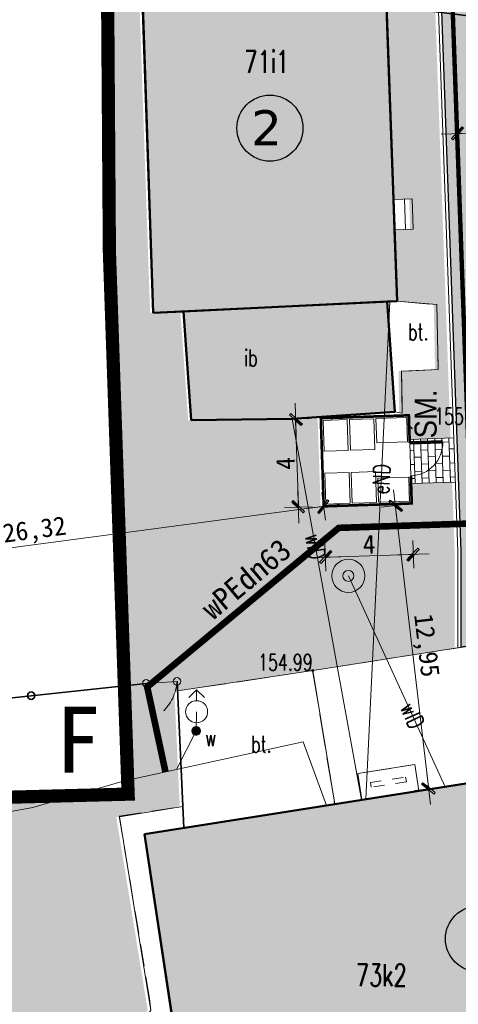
# Model space of a CAD drawing. Header units: feet. Extents: x 7493042 to 7493387, y 5986509 to 5986725.
# Tile 5 of 73: x 7493163 to 7493183, y 5986588 to 5986632. Entities that reach past the tile are written whole.
import ezdxf
from ezdxf import colors
from ezdxf.entities.mleader import LeaderData, LeaderLine
from ezdxf.enums import TextEntityAlignment as Align
from ezdxf.math import Vec2, Vec3

# ---------------------------------------------------------------- set-up
doc = ezdxf.new("R2010")
doc.units = ezdxf.units.FT
doc.header["$MEASUREMENT"] = 0
for name, pattern in [('1_OTDI', [0]), ('1_OTKC', [1.5, 1, -0.5]), ('1_OTKU', [2, 1.5, -0.5]), ('2_EGBN', [0]), ('2_EGBS', [0]), ('2_EGBSG', [0]), ('2_EGBU_A', [0]), ('2_EGBW', [0]), ('2_EGBW_W', [1, 0.5, -0.5]), ('3_SUEP_A', [0]), ('3_SUWP', [0]), ('4', [2.5, 1.5, -1]), ('GUK', [2, 1.5, -0.5]), ('HIDDEN2', [4.7625, 3.175, -1.5875])]:
    doc.linetypes.add(name, pattern=pattern)
doc.layers.get('0').update_dxf_attribs({"color": 250, "linetype": 'CONTINUOUS', "lineweight": 100})
doc.layers.get('Defpoints').update_dxf_attribs({"linetype": 'CONTINUOUS'})
for name, color, linetype, lineweight in [('_budynek', 7, 'CONTINUOUS', 50), ('_droga', 7, 'CONTINUOUS', 30), ('_k_budynek', 7, 'CONTINUOUS', 50), ('_k_droga', 3, 'CONTINUOUS', 30), ('_k_kreskowanie', 250, 'CONTINUOUS', 5), ('_k_opis', 1, 'CONTINUOUS', 13), ('_k_widok', 7, 'CONTINUOUS', 18), ('_k_woda', 5, 'CONTINUOUS', 40), ('_k_wymiar', 7, 'CONTINUOUS', 13), ('_k_zarys', 7, 'HIDDEN2', 20), ('_k_ściany', 7, 'CONTINUOUS', 35), ('DB_woda', 5, 'CONTINUOUS', 35), ('EGBB_E_T_1', 7, 'CONTINUOUS', 20), ('EGBB_L_0', 250, '2_EGBU_A', 50), ('EGBC_L_0', 7, '2_EGBN', 18), ('EGBE_L_1', 7, '2_EGBW', 18), ('EGBE_L_3', 7, '2_EGBS', 18), ('EKLPK_L_0', 3, '4', 18), ('Obrys', 7, 'CONTINUOUS', 25), ('OTD_E_T_7', 7, 'CONTINUOUS', 0), ('OTD_L_14', 7, '1_OTDI', 18), ('OTK_E_T_3', 7, 'CONTINUOUS', 0), ('OTK_L_2', 7, '1_OTKC', 18), ('OTK_L_4', 7, '1_OTKU', 18), ('OTO_L_0', 7, 'CONTINUOUS', 35), ('OTO_L_2', 7, 'CONTINUOUS', 18), ('OTR_T_0', 7, 'CONTINUOUS', 18), ('SUEP_E_T_0', 1, 'CONTINUOUS', 0), ('SUEP_L_0', 1, '3_SUEP_A', 18), ('SUW_E_T_2', 5, 'CONTINUOUS', 0), ('SUW_T_2', 5, 'CONTINUOUS', 18), ('SUW_T_3', 5, 'CONTINUOUS', 18), ('SUW_T_5', 5, 'CONTINUOUS', 18), ('SUWP_E_T_0', 5, 'CONTINUOUS', 0), ('SUWP_L_0', 5, '3_SUWP', 18), ('WODA PROJ.', 150, 'CONTINUOUS', 30), ('WYMIAR-ARCH', 7, 'CONTINUOUS', 9)]:
    doc.layers.add(name, color=color, linetype=linetype, lineweight=lineweight)
doc.layers.add('_k_niewidoczna', color=72, linetype='CONTINUOUS', lineweight=9, plot=False)
doc.layers.add('A_OZN_OPIS', color=7, linetype='CONTINUOUS')
doc.styles.add('GENERATED_STYLE_1', font='MS Gothic.ttf')
doc.styles.add('GENERATED_STYLE_2', font='MS Gothic.ttf')
doc.styles.get("Standard").update_dxf_attribs({"font": 'Simplex.SHX', "width": 0.75})
doc.dimstyles.new('zag 500', dxfattribs={"dimtxt": 0.85, "dimasz": 0.09, "dimexe": 1.25, "dimexo": 0.625, "dimgap": 0.1, "dimtad": 1, "dimtxsty": 'GENERATED_STYLE_1', "dimblk": 'W', "dimcen": 2.5, "dimse1": 1, "dimse2": 1, "dimclrd": 7, "dimclrt": 256, "dimadec": 0, "dimazin": 0, "dimtfac": 1, "dimtmove": 0, "dimatfit": 0, "dimfxl": 1.25, "dimlwd": 5, "dimarcsym": 0})

# ---------------------------------------------------------------- blocks, each defined once
blk = doc.blocks.new('2_OTRS')
at = {"linetype": 'Continuous'}
blk.add_circle((0, 0), 0.045, dxfattribs=at)
blk = doc.blocks.new('4_SUWS')
at = {"linetype": 'Continuous'}
for radius in [0.75, 0.25]:
    blk.add_circle((0, 0), radius, dxfattribs=at)
blk = doc.blocks.new('4_SUWW')
at = {"linetype": 'Continuous'}
for radius in [0.2, 0.175, 0.15, 0.125, 0.1, 0.075, 0.05, 0.025, 0.00715]:
    blk.add_circle((0, 0), radius, dxfattribs=at)
blk = doc.blocks.new('4_SUWH')
at = {"linetype": 'Continuous'}
for p, q in [((0, 1), (-0.35355, 0.64645)), ((0, 1), (0.35355, 0.64645)), ((0, 0.5), (0, 1))]:
    blk.add_line(p, q, dxfattribs=at)
blk.add_circle((0, 0), 0.5, dxfattribs=at)
blk = doc.blocks.new('W')
at = {"layer": 'WYMIAR-ARCH'}
h = blk.add_hatch(color=256, dxfattribs=at)
h.paths.add_polyline_path([(0, 0.76), (0, 0), (0.65, 0), (2.98, 2.33), (2.27, 3.04)])
h.paths.add_polyline_path([(-0.56, 0.21), (-0.76, 0), (0, 0), (0, 0.76)])
h.paths.add_polyline_path([(0, -0.65), (0.15, -0.5), (0.65, 0), (0, 0)])
h.paths.add_polyline_path([(0, 0), (-0.76, 0), (-3.39, -2.62), (-2.68, -3.33), (0, -0.65)])
blk.add_hatch(color=256, dxfattribs=at).paths.add_polyline_path([(-0.76, 0), (-3.39, -2.62), (-2.68, -3.33), (0, -0.65), (0, 0)])
for p, q in [((0, -7), (0, 7)), ((-8, 0), (8, 0)), ((-0.56, 0.21), (-3.39, -2.62)), ((-0.56, 0.21), (2.27, 3.04)), ((0.15, -0.5), (2.98, 2.33)), ((2.27, 3.04), (2.98, 2.33)), ((-3.39, -2.62), (-2.68, -3.33)), ((0.15, -0.5), (-2.68, -3.33))]:
    blk.add_line(p, q, dxfattribs=at)
blk = doc.blocks.new('*D525')
at = {"layer": '_k_wymiar', "color": 7, "lineweight": 5, "transparency": 16777216}
blk.add_line((21.216, -0.787), (25.036, -0.792), dxfattribs=at)
at = {"layer": 'Defpoints', "color": 0, "transparency": 16777216}
for p in [(25.126, -0.792), (21.121, -4.497), (25.121, -4.502)]:
    blk.add_point(p, dxfattribs=at)
at = {"layer": '_k_wymiar', "color": 7, "lineweight": 5, "transparency": 16777216, "xscale": 0.09, "yscale": 0.09, "zscale": 0.09}
for p, rotation in [((21.126, -0.787), 179.9259715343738), ((25.126, -0.792), 359.9259715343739)]:
    blk.add_blockref('W', p, dxfattribs=dict(at, rotation=rotation))
at = {"layer": '_k_wymiar', "transparency": 16777216, "insert": (23.127, -0.265), "char_height": 0.85, "attachment_point": 5, "rotation": 359.926, "style": 'GENERATED_STYLE_1'}
blk.add_mtext('4', dxfattribs=at)
blk = doc.blocks.new('4x4')
at = {"layer": '_k_budynek', "const_width": 0.12}
blk.add_lwpolyline([(-2.75, -4), (-4, -4), (-4, 0), (0, 0), (0, -4), (-1.25, -4)], dxfattribs=at)
at = {"layer": '_k_widok', "const_width": 0.15}
blk.add_lwpolyline([(-2.75, -4), (-2.75, -5.5)], dxfattribs=at)
at = {"layer": '_k_wymiar'}
for points in [[(-3.9, -1.2), (-3.9, -0.1), (-2.5, -0.1), (-2.5, -1.2)], [(-1.5, -1.2), (-1.5, -0.1), (-0.1, -0.1), (-0.1, -1.2)], [(-3.9, -2.4), (-3.9, -1.3), (-2.5, -1.3), (-2.5, -2.4)], [(-1.5, -2.4), (-1.5, -1.3), (-0.1, -1.3), (-0.1, -2.4)], [(-2.8, -3.9), (-3.9, -3.9), (-3.9, -2.5), (-2.8, -2.5)], [(-0.1, -3.9), (-1.2, -3.9), (-1.2, -2.5), (-0.1, -2.5)]]:
    blk.add_lwpolyline(points, close=True, dxfattribs=at)
blk.add_lwpolyline([(-2.75, -4), (-1.25, -4)], dxfattribs=at)
blk.add_arc((-2.75, -4), 1.5, 270, 0, dxfattribs=at)
blk = doc.blocks.new('*D530')
at = {"layer": '_k_wymiar', "color": 7, "lineweight": 5, "transparency": 16777216}
blk.add_line((17.706, -17.64), (18.727, -30.369), dxfattribs=at)
at = {"layer": 'Defpoints', "color": 0, "transparency": 16777216}
for p in [(17.817, -17.541), (18.734, -30.459), (18.852, -30.45)]:
    blk.add_point(p, dxfattribs=at)
at = {"layer": '_k_wymiar', "color": 7, "lineweight": 5, "transparency": 16777216, "xscale": 0.09, "yscale": 0.09, "zscale": 0.09}
for p, rotation in [((17.699, -17.55), 94.58505333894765), ((18.734, -30.459), 274.5850533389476)]:
    blk.add_blockref('W', p, dxfattribs=dict(at, rotation=rotation))
at = {"layer": '_k_wymiar', "transparency": 16777216, "insert": (18.794, -23.958), "char_height": 0.85, "attachment_point": 5, "rotation": 274.5851, "style": 'GENERATED_STYLE_1'}
blk.add_mtext('12,95', dxfattribs=at)
blk = doc.blocks.new('*D543')
at = {"layer": '_k_wymiar', "color": 7, "lineweight": 5, "transparency": 16777216}
blk.add_line((14.525, -19.783), (18.345, -19.799), dxfattribs=at)
at = {"layer": 'Defpoints', "color": 0, "transparency": 16777216}
for p in [(14.444, -17.469), (18.444, -17.486), (18.435, -19.799)]:
    blk.add_point(p, dxfattribs=at)
at = {"layer": '_k_wymiar', "color": 7, "lineweight": 5, "transparency": 16777216, "xscale": 0.09, "yscale": 0.09, "zscale": 0.09}
for p, rotation in [((14.435, -19.783), 179.7652954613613), ((18.435, -19.799), 359.7652954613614)]:
    blk.add_blockref('W', p, dxfattribs=dict(at, rotation=rotation))
at = {"layer": '_k_wymiar', "transparency": 16777216, "insert": (16.437, -19.266), "char_height": 0.85, "attachment_point": 5, "rotation": 359.7653, "style": 'GENERATED_STYLE_1'}
blk.add_mtext('4', dxfattribs=at)
blk = doc.blocks.new('*D544')
at = {"layer": '_k_wymiar', "color": 7, "lineweight": 5, "transparency": 16777216}
blk.add_line((13.298, -17.375), (13.314, -13.555), dxfattribs=at)
at = {"layer": 'Defpoints', "color": 0, "transparency": 16777216}
for p in [(13.314, -13.465), (14.461, -13.469), (14.444, -17.469)]:
    blk.add_point(p, dxfattribs=at)
at = {"layer": '_k_wymiar', "color": 7, "lineweight": 5, "transparency": 16777216, "xscale": 0.09, "yscale": 0.09, "zscale": 0.09}
for p, rotation in [((13.314, -13.465), 89.76529566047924), ((13.297, -17.465), 269.7652956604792)]:
    blk.add_blockref('W', p, dxfattribs=dict(at, rotation=rotation))
at = {"layer": '_k_wymiar', "transparency": 16777216, "insert": (12.781, -15.463), "char_height": 0.85, "attachment_point": 5, "rotation": 89.7653, "style": 'GENERATED_STYLE_1'}
blk.add_mtext('4', dxfattribs=at)
blk = doc.blocks.new('pzt_sanit')
at = {"layer": '_k_woda', "linetype": 'ByBlock', "lineweight": 40, "const_width": 0.3}
blk.add_lwpolyline([(-5.846, -0.217), (-5.813, -1.111), (-4.792, -3.908), (-3.227, -46.049), (-3.667, -46.51), (-14.53, -46.869), (-23.229, -54.09), (-22.397, -57.955)], dxfattribs=at)
at = {"layer": 'DB_woda', "lineweight": 0, "style": 'GENERATED_STYLE_1'}
blk.add_text('wPEdn63', height=1, rotation=39.9645, dxfattribs=at).set_placement((-20.248, -51.097))
blk = doc.blocks.new('*D552')
at = {"layer": '_k_wymiar', "color": 7, "lineweight": 5, "transparency": 16777216}
blk.add_line((14.355, -17.478), (-11.672, -19.938), dxfattribs=at)
at = {"layer": 'Defpoints', "color": 0, "transparency": 16777216}
for p in [(14.444, -17.469), (-11.762, -19.946), (-11.762, -19.946)]:
    blk.add_point(p, dxfattribs=at)
at = {"layer": '_k_wymiar', "color": 7, "lineweight": 5, "transparency": 16777216, "xscale": 0.09, "yscale": 0.09, "zscale": 0.09}
for p, rotation in [((14.444, -17.469), 5.399618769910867), ((-11.762, -19.946), 185.3996187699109)]:
    blk.add_blockref('W', p, dxfattribs=dict(at, rotation=rotation))
at = {"layer": '_k_wymiar', "transparency": 16777216, "insert": (1.287, -18.132), "char_height": 0.85, "attachment_point": 5, "rotation": 5.3996, "style": 'GENERATED_STYLE_1'}
blk.add_mtext('26,32', dxfattribs=at)
blk = doc.blocks.new('dz_89')
at = {"layer": '_k_droga', "transparency": 33554483}
h = blk.add_hatch(color=1, dxfattribs=at)
h.dxf.hatch_style = 1
h.paths.add_polyline_path([(37.393, 16.97), (32.135, 16.97, 0.189501), (24.644, 14.025, -0.021986), (24.89, 13.09, 0.037008), (26.512, 12.97), (37.393, 12.97)], flags=17)
h.paths.add_polyline_path([(25.475, -23.498), (21.921, -23.92, -0.097719), (21.101, -19.741), (21.141, 10.746, 0.180353), (19.438, 15.331), (16.177, 19.107, -0.090114), (14.18, 22.495), (17.933, 23.878, 0.090114), (19.204, 21.722), (21.215, 19.394, 0.217942), (26.512, 16.97), (37.393, 16.97), (37.393, 12.97), (32.135, 12.97, 0.413835), (25.135, 5.979), (25.1, -21.228, 0.082721)])
at = {"layer": '_k_kreskowanie', "ltscale": 0.01, "transparency": 33554559}
h = blk.add_hatch(dxfattribs=at)
h.set_pattern_fill('AR-B816', color=256, scale=0.04)
edge = h.paths.add_edge_path()
edge.add_line((25.62, -5.244), (25.634, 5.479))
edge.add_arc((32.884, 5.47), 7.25, 90, 179.926, ccw=False)
edge.add_line((32.884, 12.72), (37.393, 12.72))
edge.add_line((37.393, 12.72), (37.393, 17.22))
edge.add_line((37.393, 17.22), (27.071, 17.22))
edge.add_arc((27.071, 24.47), 7.25, 220.8203, 270, ccw=False)
edge.add_line((21.585, 19.731), (19.582, 22.048))
edge.add_arc((24.501, 26.297), 6.5, 180.0009, 220.8204, ccw=False)
edge.add_line((18.001, 26.297), (18.001, 37.625))
edge.add_line((18.001, 37.625), (13.001, 37.625))
edge.add_line((13.001, 37.625), (13.001, 26.297))
edge.add_arc((24.502, 26.297), 11.5, 180.0006, 220.8202)
edge.add_line((15.799, 18.78), (19.06, 15.005))
edge.add_arc((14.141, 10.756), 6.5, -0.0737, 40.8197, ccw=False)
edge.add_line((20.641, 10.747), (20.601, -19.74))
edge.add_line((20.601, -19.74), (20.44, -24.096))
edge.add_line((20.44, -24.096), (27.266, -23.285))
edge.add_line((27.266, -23.285), (25.6, -21.229))
edge.add_line((25.6, -21.229), (25.62, -5.244))
at = {"layer": '_k_kreskowanie', "transparency": 33554534}
h = blk.add_hatch(color=252, dxfattribs=at)
h.dxf.hatch_style = 1
h.paths.add_polyline_path([(18.145, 13.769), (7.097, 13.769), (7.034, -8.403), (8.409, -8.389), (17.667, -8.29), (17.667, -8.292), (18.116, -8.285), (18.12, -5.043), (18.122, -3.663)])
h.paths.add_polyline_path([(17.667, -8.29), (8.409, -8.389), (8.582, -13.345), (13.161, -13.445), (17.83, -13.308)])
at = {"layer": '_k_kreskowanie'}
h = blk.add_hatch(dxfattribs=at)
h.set_pattern_fill('AR-B816', color=256, scale=0.04, angle=90)
edge = h.paths.add_edge_path()
edge.add_line((20.458, -14.588), (18.456, -14.586))
edge.add_line((18.456, -14.586), (18.452, -16.586))
edge.add_line((18.452, -16.586), (20.456, -16.588))
edge.add_line((20.456, -16.588), (20.458, -14.588))
at = {"layer": '_k_kreskowanie', "transparency": 33554534}
h = blk.add_hatch(color=252, dxfattribs=at)
h.dxf.hatch_style = 1
h.paths.add_polyline_path([(26.567, -38.954), (27.431, -38.85), (27.083, -35.971), (26.219, -36.075), (25.447, -29.682), (5.761, -32.034), (6.798, -41.177), (5.858, -41.284), (4.9, -42.672), (5.139, -45.111), (6.478, -46.092), (7.421, -45.95), (7.558, -47.142), (13.215, -46.493), (13.215, -46.494), (13.246, -46.741), (21.58, -45.709), (21.549, -45.461), (27.276, -44.83)])
at = {"layer": '_k_widok', "true_color": 0x727430, "transparency": 33554483}
h = blk.add_hatch(color=67, dxfattribs=at)
h.dxf.hatch_style = 1
edge = h.paths.add_edge_path()
edge.add_line((12.709, 26.381), (7.709, 26.381))
edge.add_line((7.709, 26.381), (7.709, 37.781))
edge.add_line((7.709, 37.781), (6.37, 37.781))
edge.add_line((6.37, 37.781), (5.616, 14.495))
edge.add_line((5.616, 14.495), (18.804, 14.912))
edge.add_line((18.804, 14.912), (15.543, 18.687))
edge.add_arc((24.359, 26.303), 11.65, 180.0006, 220.8202, ccw=False)
edge.add_line((12.709, 26.303), (12.709, 26.381))
h.paths.add_polyline_path([(40.369, 42.128), (6.46, 40.548), (6.37, 37.781), (20.179, 37.781), (20.179, 39.051), (40.389, 39.051)])
h.paths.add_polyline_path([(40.389, 27.151), (32.289, 27.151), (32.289, 24.751), (31.129, 24.751), (31.129, 22.415), (31.249, 22.415), (31.249, 18.795), (31.129, 18.795), (31.129, 17.375), (37.401, 17.375)], flags=16)
edge = h.paths.add_edge_path()
edge.add_line((28.969, 24.751), (18.202, 24.751))
edge.add_arc((24.359, 26.303), 6.35, 194.1472, 220.8203)
edge.add_line((19.554, 22.152), (19.677, 22.009))
edge.add_line((19.677, 22.009), (22.761, 18.727))
edge.add_arc((26.929, 24.475), 7.1, 234.0549, 270)
edge.add_line((26.929, 17.375), (28.969, 17.375))
edge.add_line((28.969, 17.375), (28.969, 18.795))
edge.add_line((28.969, 18.795), (28.849, 18.795))
edge.add_line((28.849, 18.795), (28.849, 22.415))
edge.add_line((28.849, 22.415), (28.969, 22.415))
edge.add_line((28.969, 22.415), (28.969, 24.751))
edge = h.paths.add_edge_path()
edge.add_arc((13.998, 10.761), 6.35, 359.926, 400.8197)
edge.add_line((18.804, 14.912), (5.61, 14.495))
edge.add_line((5.61, 14.495), (5.006, -5.566))
edge.add_line((5.006, -5.566), (4.942, -30.191))
edge.add_line((4.942, -30.191), (-10.953, -30.011))
edge.add_line((-10.953, -30.011), (-7.98, -62.864))
edge.add_line((-7.98, -62.864), (26.627, -58.205))
edge.add_line((26.627, -58.205), (32.591, -54.964))
edge.add_line((32.591, -54.964), (40.396, -43.595))
edge.add_line((40.396, -43.595), (36.092, -43.967))
edge.add_line((36.092, -43.967), (27.134, -44.825))
edge.add_line((27.134, -44.825), (21.407, -45.456))
edge.add_line((21.407, -45.456), (21.762, -48.257))
edge.add_line((21.762, -48.257), (13.384, -49.23))
edge.add_line((13.384, -49.23), (13.211, -47.695))
edge.add_line((13.211, -47.695), (7.145, -48.465))
edge.add_line((7.145, -48.465), (4.159, -45.613))
edge.add_line((4.159, -45.613), (3.796, -42.437))
edge.add_line((3.796, -42.437), (5.607, -40.023))
edge.add_line((5.607, -40.023), (4.509, -31.21))
edge.add_line((4.509, -31.21), (7.406, -30.84))
edge.add_line((7.406, -30.84), (7.354, -25.591))
edge.add_line((7.354, -25.591), (13.524, -24.896))
edge.add_line((13.524, -24.896), (20.147, -24.109))
edge.add_line((20.147, -24.109), (20.309, -19.732))
edge.add_line((20.309, -19.732), (20.348, 10.753))
edge = h.paths.add_edge_path(flags=16)
edge.add_line((13.019, -13.439), (8.44, -13.339))
edge.add_line((8.44, -13.339), (8.266, -8.384))
edge.add_line((8.266, -8.384), (6.892, -8.398))
edge.add_line((6.892, -8.398), (6.955, 13.775))
edge.add_line((6.955, 13.775), (18.002, 13.775))
edge.add_line((18.002, 13.775), (17.98, -3.657))
edge.add_line((17.98, -3.657), (18.836, -3.658))
edge.add_line((18.836, -3.658), (18.835, -5.039))
edge.add_line((18.835, -5.039), (17.978, -5.038))
edge.add_line((17.978, -5.038), (17.974, -8.28))
edge.add_line((17.974, -8.28), (19.777, -8.507))
edge.add_line((19.777, -8.507), (19.728, -11.447))
edge.add_line((19.728, -11.447), (18.066, -11.465))
edge.add_line((18.066, -11.465), (18.025, -13.375))
edge.add_line((18.025, -13.375), (18.318, -13.481))
edge.add_line((18.318, -13.481), (18.314, -14.581))
edge.add_line((18.314, -14.581), (20.316, -14.583))
edge.add_line((20.316, -14.583), (20.313, -16.583))
edge.add_line((20.313, -16.583), (18.311, -16.581))
edge.add_line((18.311, -16.581), (18.302, -17.48))
edge.add_line((18.302, -17.48), (14.302, -17.464))
edge.add_line((14.302, -17.464), (14.318, -13.464))
edge.add_line((14.318, -13.464), (13.019, -13.439))
edge = h.paths.add_edge_path()
edge.add_line((70.705, -22.957), (71.447, -22.857))
edge.add_line((71.447, -22.857), (69.849, 11.458))
edge.add_line((69.849, 11.458), (26.862, 9.456))
edge.add_arc((32.742, 5.475), 7.1, 145.8996, 179.926)
edge.add_line((25.642, 5.484), (25.628, -5.239))
edge.add_line((25.628, -5.239), (25.607, -21.17))
edge.add_line((25.607, -21.17), (27.3, -23.259))
edge.add_line((27.3, -23.259), (27.123, -23.279))
edge.add_line((27.123, -23.279), (27.717, -26.056))
edge.add_line((27.717, -26.056), (29.537, -27.826))
edge.add_line((29.537, -27.826), (29.603, -27.828))
edge.add_line((29.603, -27.828), (36.526, -27.133))
edge.add_line((36.526, -27.133), (36.263, -25.09))
edge.add_line((36.263, -25.09), (36.078, -24.663))
edge.add_line((36.078, -24.663), (35.156, -23.368))
edge.add_line((35.156, -23.368), (35.004, -22.591))
edge.add_line((35.004, -22.591), (39.106, -22.112))
edge.add_line((39.106, -22.112), (39.204, -22.948))
edge.add_line((39.204, -22.948), (38.265, -25.074))
edge.add_line((38.265, -25.074), (38.502, -26.896))
edge.add_line((38.502, -26.896), (39.514, -26.795))
edge.add_line((39.514, -26.795), (41.058, -26.64))
edge.add_line((41.058, -26.64), (43.632, -26.383))
edge.add_line((43.632, -26.383), (44.919, -26.255))
edge.add_line((44.919, -26.255), (47.492, -25.997))
edge.add_line((47.492, -25.997), (49.958, -25.731))
edge.add_line((49.958, -25.731), (52.312, -25.456))
edge.add_line((52.312, -25.456), (58.197, -24.769))
edge.add_line((58.197, -24.769), (59.374, -24.632))
edge.add_line((59.374, -24.632), (60.551, -24.494))
edge.add_line((60.551, -24.494), (60.21, -21.286))
edge.add_line((60.21, -21.286), (62.11, -21.056))
edge.add_line((62.11, -21.056), (62.426, -24.13))
edge.add_line((62.426, -24.13), (64.212, -25.367))
edge.add_line((64.212, -25.367), (70.909, -24.475))
edge.add_line((70.909, -24.475), (70.705, -22.957))
h.paths.add_polyline_path([(43.909, 33.171), (43.409, 33.171)], flags=17)
h.paths.add_polyline_path([(51.809, 33.171), (52.309, 33.171), (52.258, 33.171)], flags=17)
h.paths.add_polyline_path([(51.609, 31.971), (51.109, 31.971)], flags=17)
h.paths.add_polyline_path([(50.409, 31.971), (50.909, 31.971)], flags=17)
h.paths.add_polyline_path([(49.709, 31.971), (50.209, 31.971)], flags=17)
h.paths.add_polyline_path([(49.509, 33.171), (49.009, 34.888)], flags=17)
h.paths.add_polyline_path([(48.309, 31.971), (48.809, 31.971)], flags=17)
h.paths.add_polyline_path([(48.109, 31.971), (47.609, 31.971)], flags=17)
h.paths.add_polyline_path([(47.409, 31.971), (46.909, 31.971)], flags=17)
h.paths.add_polyline_path([(46.209, 33.171), (46.709, 33.171)], flags=17)
h.paths.add_polyline_path([(46.009, 31.971), (45.509, 31.971)], flags=17)
h.paths.add_polyline_path([(45.309, 31.971), (44.809, 31.971)], flags=17)
h.paths.add_polyline_path([(44.609, 31.971), (44.109, 31.971)], flags=17)
h.paths.add_polyline_path([(53.102, 26.899), (52.684, 34.888), (62.67, 35.411), (63.088, 27.421)], flags=16)
edge = h.paths.add_edge_path()
edge.add_line((42.969, 26.899), (42.969, 27.831))
edge.add_line((42.969, 27.831), (40.389, 27.831))
edge.add_line((40.389, 27.831), (40.389, 27.171))
edge.add_line((40.389, 27.171), (37.401, 17.375))
edge.add_line((37.401, 17.375), (37.401, 12.575))
edge.add_line((37.401, 12.575), (32.742, 12.575))
edge.add_arc((32.742, 5.475), 7.1, 90, 145.8996)
edge.add_line((26.862, 9.456), (69.849, 11.458))
edge.add_line((69.849, 11.458), (68.36, 43.432))
edge.add_line((68.36, 43.432), (40.369, 42.128))
edge.add_line((40.369, 42.128), (40.389, 39.051))
edge.add_line((40.389, 39.051), (40.389, 36.791))
edge.add_line((40.389, 36.791), (42.989, 36.791))
edge.add_line((42.989, 36.791), (42.989, 34.888))
edge.add_line((42.989, 34.888), (52.684, 34.888))
edge.add_line((52.684, 34.888), (53.102, 26.899))
edge.add_line((53.102, 26.899), (42.969, 26.899))
at = {"layer": '_budynek'}
for points in [[(8.409, -8.389), (7.034, -8.404), (7.097, 13.769), (18.145, 13.769), (18.122, -3.663), (18.12, -5.043), (18.116, -8.285), (17.667, -8.292)], [(8.582, -13.345), (8.409, -8.389), (17.667, -8.29), (17.83, -13.308), (13.161, -13.445), (8.582, -13.345)], [(5.761, -32.034), (25.447, -29.682), (26.219, -36.075), (27.083, -35.971), (27.431, -38.85), (26.567, -38.954), (27.276, -44.83), (21.549, -45.461), (21.58, -45.709), (13.244, -46.741), (13.215, -46.493), (7.558, -47.142), (7.421, -45.95), (6.478, -46.092), (5.139, -45.111), (4.9, -42.672), (5.858, -41.284), (6.798, -41.177), (5.761, -32.034)]]:
    blk.add_lwpolyline(points, dxfattribs=at)
at = {"layer": '_droga'}
blk.add_lwpolyline([(20.44, -24.096), (20.44, -24.096), (20.601, -19.74), (20.641, 10.747, 0.180349), (19.06, 15.005), (15.799, 18.78, -0.180016), (13.001, 26.297), (13.001, 37.625), (13.001, 37.625), (18.001, 37.625), (18.001, 26.297, 0.180016), (19.582, 22.048), (19.706, 21.905), (21.585, 19.731, 0.217942), (27.071, 17.22), (37.393, 17.22), (37.393, 12.72), (32.884, 12.72, 0.413835), (25.634, 5.479), (25.62, -5.244), (25.6, -21.229), (27.266, -23.285), (20.44, -24.096)], format="xyb", dxfattribs=at)
at = {"layer": '_k_niewidoczna', "color": 5}
blk.add_lwpolyline([(8.582, -13.345), (8.409, -8.389), (7.034, -8.403), (7.097, 13.769), (18.145, 13.769), (18.122, -3.663), (18.978, -3.663), (18.977, -5.045), (18.12, -5.043), (18.116, -8.285), (19.919, -8.512), (19.87, -11.452), (18.208, -11.47), (18.167, -13.38), (17.83, -13.308), (13.161, -13.445), (8.582, -13.345)], dxfattribs=at)
at = {"layer": '_k_niewidoczna'}
for points in [[(27.266, -23.285), (13.667, -24.901), (14.44, -30.997), (25.447, -29.682)], [(7.549, -30.846), (4.652, -31.215), (5.75, -40.028), (3.939, -42.442), (4.301, -45.618), (7.287, -48.471), (13.354, -47.7), (13.215, -46.493), (7.558, -47.142), (7.421, -45.95), (6.478, -46.092), (5.139, -45.111), (4.9, -42.672), (5.858, -41.284), (6.798, -41.177), (5.761, -32.034), (14.44, -30.997), (13.667, -24.901), (7.497, -25.596), (7.549, -30.846)]]:
    blk.add_lwpolyline(points, dxfattribs=at)
at = {"layer": '_k_widok'}
blk.add_lwpolyline([(12.851, 37.775), (12.851, 37.775), (18.151, 37.775), (18.151, 26.297, 0.180016), (19.696, 22.146), (19.82, 22.003), (21.698, 19.829, 0.217942), (27.071, 17.37), (37.543, 17.37), (37.543, 12.57), (32.884, 12.57, 0.413835), (25.784, 5.479), (25.77, -5.244), (25.75, -21.176), (27.442, -23.264), (20.29, -24.114), (20.451, -19.737), (20.491, 10.747, 0.180349), (18.946, 14.907), (15.685, 18.682, -0.180016), (12.851, 26.297), (12.851, 26.375)], format="xyb", dxfattribs=at)
blk.add_lwpolyline([(27.266, -23.285), (13.667, -24.901)], dxfattribs=at)
at = {"layer": '_k_widok', "color": 5}
blk.add_lwpolyline([(5.761, -32.034), (25.447, -29.682), (26.219, -36.075), (27.083, -35.971), (27.431, -38.85), (26.567, -38.954), (27.276, -44.83), (21.549, -45.461), (21.904, -48.263), (13.527, -49.236), (13.246, -46.741), (13.215, -46.493), (7.558, -47.142), (7.421, -45.95), (6.478, -46.092), (5.139, -45.111), (4.9, -42.672), (5.858, -41.284), (6.798, -41.177), (5.761, -32.034)], dxfattribs=at)
at = {"layer": '_k_wymiar'}
for points in [[(18.456, -14.586), (20.458, -14.588)], [(18.453, -16.586), (20.455, -16.588)]]:
    blk.add_lwpolyline(points, dxfattribs=at)
at = {"layer": '_k_zarys', "color": 1, "ltscale": 0.7, "const_width": 0.6}
blk.add_lwpolyline([(6.603, 40.543), (6.603, 40.543), (68.502, 43.426), (72.464, -41.627), (50.081, -44.586), (41.261, -42.547), (32.734, -54.97), (26.769, -58.21), (-7.837, -62.869), (-10.81, -30.016), (5.084, -30.196), (5.148, -5.572), (5.752, 14.49), (6.603, 40.543), (6.603, 40.543)], dxfattribs=at)
at = {"layer": '_k_zarys', "color": 1, "ltscale": 0.3, "const_width": 0.2}
blk.add_lwpolyline([(25.475, -23.498, -0.082721), (25.1, -21.228), (25.141, 10.741, 0.180349), (22.465, 17.946), (19.204, 21.722, -0.090114), (17.933, 23.878), (14.18, 22.495, 0.090114), (16.177, 19.107), (19.438, 15.331, -0.180349), (21.141, 10.747), (21.101, -19.741, 0.097719), (21.921, -23.92)], format="xyb", dxfattribs=at)
at = {"layer": 'Obrys', "lineweight": 25}
for centre in [(12.641, -0.224), (20.74, -37.349)]:
    blk.add_circle(centre, 1.5, dxfattribs=at)
at = {"layer": '_k_widok', "xscale": -0.9999999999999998, "rotation": 89.7652955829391}
blk.add_blockref('4x4', (14.444, -17.469), dxfattribs=at)
at = {"layer": '_k_opis', "color": 1, "insert": (1.947, -26.109), "char_height": 3, "attachment_point": 1, "rotation": 357.8731, "style": 'GENERATED_STYLE_1'}
blk.add_mtext_dynamic_manual_height_columns('{\\fMS Gothic|b1|i0|c238|p49;F}', width=3.91767, gutter_width=12.5, heights=[0], dxfattribs=at)
at = {"layer": 'A_OZN_OPIS', "linetype": 'Continuous', "style": 'GENERATED_STYLE_2'}
blk.add_text('ŚM.', height=1, rotation=87.892, dxfattribs=at).set_placement((19.682, -14.577))
at = {"layer": 'Obrys', "lineweight": 20, "insert": (13.213, 0.571), "char_height": 1.5911, "width": 1.76347, "attachment_point": 3, "rotation": 357.8731, "style": 'GENERATED_STYLE_1'}
blk.add_mtext('{\\fVerdana|b0|i0|c238|p34;2}', dxfattribs=at)
at = {"layer": '_k_wymiar'}
for p1, p2, distance, picture, middle in [((21.121, -4.497), (25.121, -4.502), 3.71, '*D525', (23.127, -0.265)), ((14.444, -17.469), (14.461, -13.469), 1.147, '*D544', (12.781, -15.463)), ((17.817, -17.541), (18.852, -30.45), -0.118, '*D530', (18.794, -23.958)), ((14.444, -17.469), (18.444, -17.486), -2.314, '*D543', (16.437, -19.266))]:
    dim = blk.add_aligned_dim(p1=p1, p2=p2, distance=distance, dimstyle='zag 500', dxfattribs=at)
    dim.commit()
    dim.dimension.update_dxf_attribs({"geometry": picture, "text_midpoint": middle})
at = {"layer": 'WODA PROJ.', "color": 190, "lineweight": 100, "rotation": 357.8731450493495}
blk.add_blockref('pzt_sanit', (31.351, 27.825), dxfattribs=at)
at = {"layer": '_k_wymiar'}
dim = blk.add_aligned_dim(p1=(14.444, -17.469), p2=(-11.762, -19.946), distance=0, dimstyle='zag 500', dxfattribs=at)
dim.commit()
dim.dimension.update_dxf_attribs({"geometry": '*D552', "text_midpoint": (1.287, -18.132)})
at = {"layer": '_k_widok'}
ml = blk.add_multileader_mtext('Standard', dxfattribs=at)
ml.set_content('{\\fMS Gothic|b0|i0|c128|p49;LOKALNE OBNI}Ż{\\fMS Gothic|b0|i0|c128|p49;ENIA KRAW}ĘŻ{\\fMS Gothic|b0|i0|c128|p49;NIKÓW L=1,50M - POWIERZCHNIOWE ODPROWADZENIE WÓD OPADOWYCH DO STREFY ROZPROSZENIA}', color=256, style='GENERATED_STYLE_1')
ml.set_leader_properties()
ml.build(insert=Vec2(0, 0))
ml.multileader.update_dxf_attribs({"text_right_attachment_type": 6, "dogleg_length": 0.36, "arrow_head_size": 1})
ctx = ml.context
ctx.base_point, ctx.char_height, ctx.arrow_head_size, ctx.landing_gap_size, ctx.plane_origin, ctx.plane_x_axis, ctx.plane_y_axis = Vec3(-23.664, 9.667), 0.9, 1, 0.09, Vec3(6.731, 9.778), Vec3(0.999311, -0.037112), Vec3(0.037112, 0.999311)
ctx.right_attachment, ctx.text_align_type = 6, 2
notes = []
notes.append((ctx, [(0, (1, 1, 0), (-0.453, 8.177), (-0.999311, 0.037112), 0.36, [(1, [(9.359, 26.531), (25.57, 3.932)], 0, [])])]))
ctx.mtext.insert, ctx.mtext.text_direction, ctx.mtext.rotation, ctx.mtext.width, ctx.mtext.alignment, ctx.mtext.flow_direction = Vec3(-0.863, 9.273), Vec3(0.999311, -0.037112), 6.246065, 23.05638, 3, 5
ctx.mtext.has_bg_fill, ctx.mtext.bg_color, ctx.mtext.bg_scale_factor, ctx.mtext.bg_transparency, ctx.mtext.use_window_bg_color = 1, -1073741824, 1, 0, 1
for ctx, leaders in notes:
    for number, flags, end, landing, length, lines in leaders:
        leader = LeaderData()
        leader.index, (leader.has_last_leader_line, leader.has_dogleg_vector, leader.attachment_direction) = number, flags
        leader.last_leader_point, leader.dogleg_vector, leader.dogleg_length = Vec3(end), Vec3(landing), length
        for number, points, colour, breaks in lines:
            line = LeaderLine()
            line.index, line.vertices, line.color, line.breaks = number, Vec3.list(points), colors.encode_raw_color(colour), breaks
            leader.lines.append(line)
        ctx.leaders.append(leader)

msp = doc.modelspace()

# ---------------------------------------------------------------- linework, layer by layer
at = {"layer": 'EGBB_L_0', "linetype": '2_EGBU_A'}
for p, q in [((7493179.55, 5986641.56), (7493180.34, 5986619.52)), ((7493169.27, 5986618.99), (7493168.51, 5986641.15)), ((7493180.34, 5986619.52), (7493169.27, 5986618.99)), ((7493188.46, 5986598.41), (7493168.875, 5986595.329)), ((7493168.875, 5986595.329), (7493170.25, 5986586.23))]:
    msp.add_line(p, q, dxfattribs=at)
at = {"layer": 'EGBC_L_0', "linetype": '2_EGBN'}
for p, q in [((7493168.875, 5986595.329), (7493188.46, 5986598.41)), ((7493170.25, 5986586.23), (7493168.875, 5986595.329))]:
    msp.add_line(p, q, dxfattribs=at)
at = {"layer": 'EGBE_L_1', "linetype": '2_EGBW'}
for p, q in [((7493181.15, 5986598.486), (7493178.561, 5986598.079)), ((7493181.338, 5986597.289), (7493181.15, 5986598.486)), ((7493178.561, 5986598.079), (7493178.75, 5986596.882)), ((7493178.75, 5986596.882), (7493181.338, 5986597.289))]:
    msp.add_line(p, q, dxfattribs=at)
at = {"layer": 'EGBE_L_1', "linetype": '2_EGBW_W'}
for p, q in [((7493179.133, 5986597.663), (7493180.733, 5986597.914)), ((7493180.733, 5986597.914), (7493180.766, 5986597.706)), ((7493179.166, 5986597.454), (7493179.133, 5986597.663)), ((7493180.766, 5986597.706), (7493179.166, 5986597.454))]:
    msp.add_line(p, q, dxfattribs=at)
at = {"layer": 'EGBE_L_3', "linetype": '2_EGBSG'}
msp.add_line((7493180.174, 5986624.139), (7493181.03, 5986624.17), dxfattribs=at)
at = {"layer": 'EGBE_L_3', "linetype": '2_EGBS'}
for p, q in [((7493180.224, 5986622.759), (7493180.174, 5986624.139)), ((7493180.674, 5986624.157), (7493180.724, 5986622.777)), ((7493181.03, 5986624.17), (7493181.08, 5986622.79)), ((7493181.08, 5986622.79), (7493180.224, 5986622.759))]:
    msp.add_line(p, q, dxfattribs=at)
msp.add_point((7493180.174, 5986624.139), dxfattribs=at)
at = {"layer": 'EKLPK_L_0', "linetype": 'GUK', "lineweight": 18}
for p, q in [((7493167.28, 5986621.75), (7493167.14, 5986641.66)), ((7493168.13, 5986597.14), (7493167.28, 5986621.75)), ((7493152.24, 5986596.73), (7493168.13, 5986597.14))]:
    msp.add_line(p, q, dxfattribs=at)
at = {"layer": 'OTD_L_14', "linetype": '1_OTDI'}
for p, q in [((7493179.891, 5986619.497), (7493170.643, 5986619.056)), ((7493180.24, 5986614.49), (7493179.891, 5986619.497)), ((7493170.643, 5986619.056), (7493171, 5986614.11)), ((7493175.58, 5986614.18), (7493180.24, 5986614.49)), ((7493171, 5986614.11), (7493175.58, 5986614.18))]:
    msp.add_line(p, q, dxfattribs=at)
at = {"layer": 'OTK_L_2', "linetype": '1_OTKC'}
for p, q in [((7493167.73, 5986596.14), (7493170.617, 5986596.583)), ((7493170.617, 5986596.583), (7493170.663, 5986595.61)), ((7493169.1, 5986587.86), (7493167.73, 5986596.14)), ((7493170.663, 5986595.61), (7493168.875, 5986595.329)), ((7493168.875, 5986595.329), (7493170.25, 5986586.23)), ((7493169.16, 5986587.34), (7493169.1, 5986587.86))]:
    msp.add_line(p, q, dxfattribs=at)
at = {"layer": 'OTK_L_4', "linetype": '1_OTKU'}
for p, q in [((7493179.891, 5986619.497), (7493180.34, 5986619.52)), ((7493180.24, 5986614.49), (7493179.891, 5986619.497)), ((7493180.34, 5986619.52), (7493182.15, 5986619.36)), ((7493182.15, 5986619.36), (7493182.21, 5986616.42)), ((7493182.21, 5986616.42), (7493180.55, 5986616.34)), ((7493180.55, 5986616.34), (7493180.58, 5986614.43)), ((7493180.58, 5986614.43), (7493180.24, 5986614.49)), ((7493190.04, 5986604.87), (7493176.51, 5986602.75)), ((7493176.51, 5986602.75), (7493170.37, 5986601.827)), ((7493176.51, 5986602.75), (7493177.509, 5986596.687)), ((7493170.37, 5986601.827), (7493170.663, 5986595.61)), ((7493178.561, 5986598.079), (7493181.15, 5986598.486)), ((7493181.15, 5986598.486), (7493181.338, 5986597.289)), ((7493181.338, 5986597.289), (7493188.46, 5986598.41)), ((7493178.75, 5986596.882), (7493178.561, 5986598.079)), ((7493177.509, 5986596.687), (7493178.75, 5986596.882)), ((7493170.663, 5986595.61), (7493177.509, 5986596.687))]:
    msp.add_line(p, q, dxfattribs=at)
at = {"layer": 'OTO_L_0'}
for p, q in [((7493170.35, 5986602.26), (7493170.663, 5986595.61)), ((7493163.727, 5986601.61), (7493168.95, 5986602.17)), ((7493156.27, 5986600.81), (7493163.727, 5986601.61))]:
    msp.add_line(p, q, dxfattribs=at)
msp.add_circle((7493163.727, 5986601.61), 0.17, dxfattribs=at)
at = {"layer": 'OTO_L_2'}
for p, q in [((7493169.65, 5986602.215), (7493168.95, 5986602.17)), ((7493170.35, 5986602.26), (7493169.65, 5986602.215)), ((7493170.35, 5986602.26), (7493170.338, 5986602.159)), ((7493170.259, 5986601.773), (7493170.228, 5986601.681)), ((7493170.282, 5986601.865), (7493170.259, 5986601.773)), ((7493170.313, 5986601.967), (7493170.282, 5986601.865)), ((7493170.325, 5986602.058), (7493170.313, 5986601.967)), ((7493170.338, 5986602.159), (7493170.325, 5986602.058)), ((7493170.054, 5986601.319), (7493170.003, 5986601.246)), ((7493170.105, 5986601.413), (7493170.054, 5986601.319)), ((7493170.155, 5986601.496), (7493170.105, 5986601.413)), ((7493170.187, 5986601.588), (7493170.155, 5986601.496)), ((7493170.228, 5986601.681), (7493170.187, 5986601.588)), ((7493169.76, 5986600.939), (7493169.733, 5986600.918)), ((7493169.83, 5986601.014), (7493169.76, 5986600.939)), ((7493169.891, 5986601.088), (7493169.83, 5986601.014)), ((7493169.952, 5986601.162), (7493169.891, 5986601.088)), ((7493170.003, 5986601.246), (7493169.952, 5986601.162))]:
    msp.add_line(p, q, dxfattribs=at)
for centre in [(7493168.95, 5986602.17), (7493170.35, 5986602.26)]:
    msp.add_circle(centre, 0.17, dxfattribs=at)
at = {"layer": 'SUEP_L_0', "linetype": '3_SUEP_A'}
msp.add_line((7493180.02, 5986619.505), (7493178.917, 5986596.909), dxfattribs=at)
at = {"layer": 'SUWP_L_0', "linetype": '3_SUWP'}
for p, q in [((7493175.58, 5986614.18), (7493178.72, 5986596.878)), ((7493182.523, 5986597.476), (7493178.13, 5986607.05)), ((7493171.24, 5986600.88), (7493171.22, 5986600.01)), ((7493171.22, 5986600.01), (7493170.32, 5986598.26)), ((7493170.32, 5986598.26), (7493176.08, 5986599.52)), ((7493176.08, 5986599.52), (7493177.139, 5986596.629)), ((7493167.9, 5986597.73), (7493170.32, 5986598.26)), ((7493163.8, 5986596.54), (7493167.9, 5986597.73)), ((7493152.5, 5986594.41), (7493163.8, 5986596.54))]:
    msp.add_line(p, q, dxfattribs=at)

# ---------------------------------------------------------------- block references
at = {"layer": 'OTR_T_0'}
for p in [(7493182.03, 5986614.67), (7493176.51, 5986602.75)]:
    msp.add_blockref('2_OTRS', p, dxfattribs=at)
at = {"layer": 'SUW_T_2'}
msp.add_blockref('4_SUWH', (7493171.24, 5986600.88), dxfattribs=at)
at = {"layer": 'SUW_T_3'}
msp.add_blockref('4_SUWS', (7493178.13, 5986607.05), dxfattribs=at)
at = {"layer": 'SUW_T_5'}
msp.add_blockref('4_SUWW', (7493171.22, 5986600.01), dxfattribs=at)

# ---------------------------------------------------------------- texts
at = {"layer": 'EGBB_E_T_1', "width": 0.7}
for s, p in [('71i1', (7493174.426, 5986630.411)), ('73k2', (7493179.626, 5986588.918))]:
    msp.add_text(s, height=1, dxfattribs=at).set_placement(p, align=Align.MIDDLE)
at = {"layer": 'OTD_E_T_7', "lineweight": 9, "width": 0.7}
msp.add_text('ib', height=0.75, dxfattribs=at).set_placement((7493173.71, 5986616.96), align=Align.MIDDLE)
at = {"layer": 'OTK_E_T_3', "lineweight": 9, "width": 0.7}
for p in [(7493181.308, 5986618.124), (7493174.184, 5986599.41)]:
    msp.add_text('bt.', height=0.75, dxfattribs=at).set_placement(p, align=Align.MIDDLE)
at = {"layer": 'OTR_T_0', "lineweight": 9, "width": 0.7}
msp.add_text('155.27', height=0.75, dxfattribs=at).set_placement((7493182.03, 5986614.67), align=Align.TOP_LEFT)
msp.add_text('154.99', height=0.75, dxfattribs=at).set_placement((7493176.51, 5986602.75), align=Align.RIGHT)
at = {"layer": 'SUEP_E_T_0', "lineweight": 9, "width": 0.7}
msp.add_text('eND', height=0.75, rotation=87.2054, dxfattribs=at).set_placement((7493179.627, 5986611.439), align=Align.MIDDLE)
at = {"layer": 'SUW_E_T_2', "lineweight": 9, "width": 0.7}
msp.add_text('w', height=0.75, dxfattribs=at).set_placement((7493171.636, 5986600.068), align=Align.TOP_LEFT)
at = {"layer": 'SUWP_E_T_0', "lineweight": 9, "width": 0.7}
for rotation, p in [(280.2854, (7493176.632, 5986608.382)), (294.648, (7493181.041, 5986600.707))]:
    msp.add_text('wlD', height=0.75, rotation=rotation, dxfattribs=at).set_placement(p, align=Align.MIDDLE)

# ---------------------------------------------------------------- next in the draw order: block references
at = {"layer": '_k_ściany', "rotation": 2.126854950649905}
msp.add_blockref('dz_89', (7493161.929, 5986627.127), dxfattribs=at)

doc.saveas('drawing.dxf')
